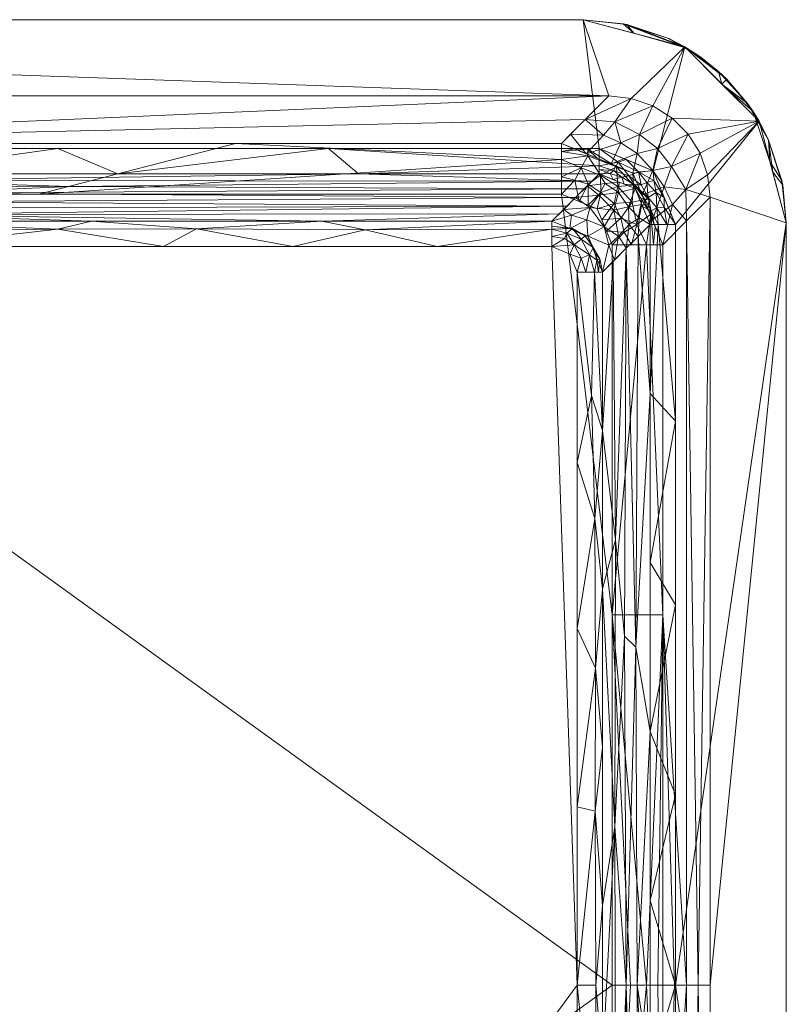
# Model space of a CAD drawing. Header units: millimetres. Extents: x -250 to 250, y 0 to 380.
# Tile 9 of 9: x 99 to 250, y 186 to 380. Entities that reach past the tile are written whole.
import ezdxf

# ---------------------------------------------------------------- set-up
doc = ezdxf.new("R2010")
doc.units = ezdxf.units.MM
doc.layers.add('A-GENM', color=13, linetype='Continuous')

# ---------------------------------------------------------------- blocks, each defined once
blk = doc.blocks.new('MODEL_CCASF514-1000410R0 - MODEL_CCASF514-1000410R0-443994-Preview')
at = {"layer": 'A-GENM', "lineweight": 9}
mesh = blk.add_polyface(dxfattribs=at)
corners = [(-210, 0, -10), (210, 0, -10), (230, -5.36, -10), (244.64, -20, -10), (250, -40, -10), (250, -340, -10), (244.64, -360, -10), (230, -374.64, -10), (210, -380, -10), (-210, -380, -10), (-230, -374.64, -10), (-244.64, -360, -10), (-250, -340, -10), (-250, -40, -10), (-244.64, -20, -10), (-230, -5.36, -10), (235, -34.95, -10), (234.5, -30.51, -10), (233.03, -26.29, -10), (230.66, -22.51, -10), (227.5, -19.35, -10), (223.71, -16.97, -10), (219.49, -15.5, -10), (215.05, -15, -10), (-215.05, -15, -10), (-219.49, -15.5, -10), (-223.71, -16.97, -10), (-227.49, -19.34, -10), (-230.65, -22.5, -10), (-233.03, -26.29, -10), (-234.5, -30.51, -10), (-235, -34.95, -10), (-235, -190, -10), (-235, -345.05, -10), (-234.5, -349.49, -10), (-233.03, -353.71, -10), (-230.66, -357.49, -10), (-227.5, -360.65, -10), (-223.71, -363.03, -10), (-219.49, -364.5, -10), (-215.05, -365, -10), (215.05, -365, -10), (219.49, -364.5, -10), (223.71, -363.03, -10), (227.49, -360.66, -10), (230.65, -357.5, -10), (233.03, -353.71, -10), (234.5, -349.49, -10), (235, -345.05, -10)]
mesh.append_faces([[corners[k] for k in face] for face in [(9, 40, 8), (33, 12, 32), (31, 13, 30), (27, 15, 26), (23, 1, 22)]], dxfattribs={"vtx0": -1, "vtx1": -1})
mesh.append_faces([[corners[k] for k in face] for face in [(10, 38, 39), (34, 11, 12, 33), (11, 36, 37), (7, 43, 44), (7, 44, 45), (6, 46, 47, 5), (13, 31, 32, 12), (14, 29, 30, 13), (14, 28, 29), (15, 27, 28, 14), (0, 24, 25), (2, 21, 22, 1)]], dxfattribs={"vtx0": -1, "vtx2": -1})
mesh.append_faces([[corners[k] for k in face] for face in [(5, 47, 48, 16)]], dxfattribs={"vtx0": -1, "vtx3": -1})
mesh.append_faces([[corners[k] for k in face] for face in [(35, 36, 11), (34, 35, 11), (41, 42, 8, 40), (18, 19, 3), (19, 20, 3)]], dxfattribs={"vtx1": -1, "vtx2": -1})
mesh.append_faces([[corners[k] for k in face] for face in [(37, 38, 10, 11), (39, 40, 9, 10), (7, 8, 42, 43), (45, 46, 6, 7), (25, 26, 15, 0), (17, 18, 3, 4), (16, 17, 4, 5), (0, 1, 23, 24), (20, 21, 2, 3)]], dxfattribs={"vtx1": -1, "vtx3": -1})
mesh = blk.add_polyface(dxfattribs=at)
corners = [(-250, -40), (-250, -340), (-244.64, -360), (-230, -374.64), (-210, -380), (210, -380), (230, -374.64), (244.64, -360), (250, -340), (250, -40), (244.64, -20), (230, -5.36), (210, 0), (-210, 0), (-230, -5.36), (-244.64, -20), (0, -25.34), (106.58, -25.34), (213.17, -25.34), (223.77, -29.73), (228.16, -40.33), (228.16, -190), (228.16, -339.67), (223.77, -350.27), (213.17, -354.66), (0, -354.66), (-213.17, -354.66), (-223.77, -350.27), (-228.16, -339.67), (-228.16, -190), (-228.16, -40.33), (-223.77, -29.73), (-213.17, -25.34), (-106.58, -25.34)]
mesh.append_faces([[corners[k] for k in face] for face in [(19, 11, 18)]], dxfattribs={"vtx0": -1, "vtx1": -1})
mesh.append_faces([[corners[k] for k in face] for face in [(30, 15, 0, 29), (31, 14, 15, 30), (32, 13, 14, 31), (6, 23, 24, 5), (7, 22, 23, 6), (8, 21, 22, 7), (21, 8, 9), (18, 11, 12, 17)]], dxfattribs={"vtx0": -1, "vtx2": -1})
mesh.append_faces([[corners[k] for k in face] for face in [(13, 32, 33, 16)]], dxfattribs={"vtx0": -1, "vtx3": -1})
mesh.append_faces([[corners[k] for k in face] for face in [(0, 1, 29), (24, 25, 5)]], dxfattribs={"vtx1": -1, "vtx2": -1})
mesh.append_faces([[corners[k] for k in face] for face in [(27, 28, 2, 3), (28, 29, 1, 2), (25, 26, 4, 5), (26, 27, 3, 4), (16, 17, 12, 13), (9, 10, 20, 21), (10, 11, 19, 20)]], dxfattribs={"vtx1": -1, "vtx3": -1})
mesh = blk.add_polyface(dxfattribs=at)
corners = [(-215.69, -44.29, -150), (-212.77, -37.23, -150), (-205.71, -34.31, -150), (0, -34.31, -150), (205.71, -34.31, -150), (212.77, -37.23, -150), (215.69, -44.29, -150), (215.69, -190, -150), (215.69, -335.71, -150), (212.77, -342.77, -150), (205.71, -345.69, -150), (0, -345.69, -150), (-205.71, -345.69, -150), (-212.77, -342.77, -150), (-215.69, -335.71, -150), (-215.69, -262.86, -150), (-215.69, -190, -150), (-215.69, -117.14, -150)]
mesh.append_faces([[corners[k] for k in face] for face in [(2, 17, 0, 1)]], dxfattribs={"vtx0": -1})
mesh.append_faces([[corners[k] for k in face] for face in [(3, 11, 16)]], dxfattribs={"vtx0": -1, "vtx1": -1, "vtx2": -1})
mesh.append_faces([[corners[k] for k in face] for face in [(3, 16, 17, 2), (7, 3, 4)]], dxfattribs={"vtx0": -1, "vtx2": -1})
mesh.append_faces([[corners[k] for k in face] for face in [(7, 10, 11, 3)]], dxfattribs={"vtx0": -1, "vtx2": -1, "vtx3": -1})
mesh.append_faces([[corners[k] for k in face] for face in [(11, 12, 15, 16)]], dxfattribs={"vtx1": -1, "vtx3": -1})
mesh.append_faces([[corners[k] for k in face] for face in [(8, 9, 10, 7)]], dxfattribs={"vtx2": -1})
mesh.append_faces([[corners[k] for k in face] for face in [(12, 13, 14, 15), (4, 5, 6, 7)]], dxfattribs={"vtx3": -1})
mesh = blk.add_polyface(dxfattribs=at)
corners = [(-225.66, -44.29, -140.71), (-225.66, -117.14, -140.71), (-225.66, -190, -140.71), (-228, -190, -108.03), (-230.33, -190, -75.36), (-232.67, -190, -42.68), (-235, -190, -10), (-235, -34.95, -10), (-230.33, -39.62, -75.36)]
mesh.append_faces([[corners[k] for k in face] for face in [(1, 4, 8, 0)]], dxfattribs={"vtx0": -1, "vtx1": -1})
mesh.append_faces([[corners[k] for k in face] for face in [(8, 4, 5)]], dxfattribs={"vtx0": -1, "vtx2": -1})
mesh.append_faces([[corners[k] for k in face] for face in [(2, 3, 1)]], dxfattribs={"vtx1": -1})
mesh.append_faces([[corners[k] for k in face] for face in [(7, 8, 5), (3, 4, 1)]], dxfattribs={"vtx1": -1, "vtx2": -1})
mesh.append_faces([[corners[k] for k in face] for face in [(5, 6, 7)]], dxfattribs={"vtx2": -1})
mesh = blk.add_polyface(dxfattribs=at)
corners = [(-250, -40, -10), (-250, -340, -10), (-250, -340, -5), (-250, -340), (-250, -40), (-250, -40, -5)]
mesh.append_faces([[corners[k] for k in face] for face in [(4, 5, 2, 3)]], dxfattribs={"vtx1": -1})
mesh.append_faces([[corners[k] for k in face] for face in [(0, 1, 2, 5)]], dxfattribs={"vtx2": -1})
mesh = blk.add_polyface(dxfattribs=at)
corners = [(-223.17, -339.67, -4.64), (-223.17, -306.41, -4.64), (-223.17, -273.15, -4.64), (-223.17, -239.89, -4.64), (-223.17, -206.63, -4.64), (-223.17, -173.37, -4.64), (-223.17, -140.11, -4.64), (-223.17, -106.85, -4.64), (-223.17, -73.59, -4.64), (-223.17, -40.33, -4.64), (-224.75, -40.33, -1.34), (-228.16, -40.33, 0), (-228.16, -190, 0), (-228.16, -339.67, 0), (-224.75, -339.67, -1.34), (-228.16, -115.17, 0), (-228.16, -264.83, 0), (-228.16, -79.02, 0), (-228.16, -300.98, 0), (-228.16, -227.42, 0), (-228.16, -152.58, 0)]
mesh.append_faces([[corners[k] for k in face] for face in [(18, 2, 16), (4, 19, 3), (6, 20, 5), (2, 18, 1), (3, 16, 2), (19, 4, 12)]], dxfattribs={"vtx0": -1, "vtx1": -1})
mesh.append_faces([[corners[k] for k in face] for face in [(1, 18, 14), (10, 17, 8)]], dxfattribs={"vtx0": -1, "vtx1": -1, "vtx2": -1})
mesh.append_faces([[corners[k] for k in face] for face in [(12, 4, 5), (6, 15, 20), (5, 20, 12)]], dxfattribs={"vtx0": -1, "vtx2": -1})
mesh.append_faces([[corners[k] for k in face] for face in [(0, 1, 14)]], dxfattribs={"vtx1": -1})
mesh.append_faces([[corners[k] for k in face] for face in [(17, 15, 7), (6, 7, 15), (19, 16, 3), (7, 8, 17)]], dxfattribs={"vtx1": -1, "vtx2": -1})
mesh.append_faces([[corners[k] for k in face] for face in [(8, 9, 10), (10, 11, 17), (18, 13, 14)]], dxfattribs={"vtx2": -1})
mesh = blk.add_polyface(dxfattribs=at)
corners = [(-213.83, -330.33, -135.36), (-213.83, -299.15, -135.36), (-213.83, -267.96, -135.36), (-213.83, -236.78, -135.36), (-213.83, -205.59, -135.36), (-213.83, -174.41, -135.36), (-213.83, -143.22, -135.36), (-213.83, -112.04, -135.36), (-213.83, -80.85, -135.36), (-213.83, -49.67, -135.36), (-218.5, -45, -70), (-223.17, -40.33, -4.64), (-223.17, -73.59, -4.64), (-223.17, -106.85, -4.64), (-223.17, -140.11, -4.64), (-223.17, -173.37, -4.64), (-223.17, -206.63, -4.64), (-223.17, -239.89, -4.64), (-223.17, -273.15, -4.64), (-223.17, -306.41, -4.64), (-223.17, -339.67, -4.64), (-218.5, -335, -70), (-218.48, -190, -70.31), (-215.94, -332.44, -105.77), (-215.94, -47.56, -105.77), (-220.36, -123.48, -43.91), (-220.36, -256.52, -43.91), (-216.24, -221.18, -101.69), (-216.42, -140.96, -99.07), (-218.12, -258.65, -75.26), (-216.4, -277.6, -99.35), (-220.83, -42.67, -37.32), (-220.64, -190, -40.04), (-220.83, -337.33, -37.32), (-218.29, -110.29, -72.91)]
mesh.append_faces([[corners[k] for k in face] for face in [(1, 23, 0)]], dxfattribs={"vtx0": -1})
mesh.append_faces([[corners[k] for k in face] for face in [(25, 31, 12), (22, 29, 27), (19, 33, 26), (22, 34, 25), (21, 30, 29), (32, 22, 25), (26, 21, 29), (17, 26, 32), (24, 34, 28), (7, 24, 28), (10, 25, 34), (27, 29, 30), (22, 27, 28), (27, 30, 2), (34, 22, 28), (28, 27, 5), (14, 32, 25), (30, 23, 1), (22, 26, 29), (22, 32, 26)]], dxfattribs={"vtx0": -1, "vtx1": -1, "vtx2": -1})
mesh.append_faces([[corners[k] for k in face] for face in [(34, 24, 10), (30, 1, 2), (30, 21, 23), (25, 10, 31)]], dxfattribs={"vtx0": -1, "vtx2": -1})
mesh.append_faces([[corners[k] for k in face] for face in [(27, 2, 3, 4), (26, 17, 18, 19)]], dxfattribs={"vtx0": -1, "vtx3": -1})
mesh.append_faces([[corners[k] for k in face] for face in [(20, 33, 19), (11, 12, 31)]], dxfattribs={"vtx1": -1})
mesh.append_faces([[corners[k] for k in face] for face in [(4, 5, 27), (6, 7, 28, 5), (13, 14, 25, 12), (16, 17, 32, 15), (14, 15, 32), (33, 21, 26)]], dxfattribs={"vtx1": -1, "vtx2": -1})
mesh.append_faces([[corners[k] for k in face] for face in [(8, 9, 24, 7)]], dxfattribs={"vtx2": -1})
mesh = blk.add_polyface(dxfattribs=at)
corners = [(-215.69, -44.29, -150), (-215.69, -117.14, -150), (-215.69, -190, -150), (-219.35, -190, -149.31), (-222.5, -190, -147.32), (-224.71, -190, -144.32), (-225.66, -190, -140.71), (-225.66, -117.14, -140.71), (-225.66, -44.29, -140.71), (-222.5, -44.29, -147.32)]
mesh.append_faces([[corners[k] for k in face] for face in [(1, 9, 0), (3, 1, 2), (7, 5, 6)]], dxfattribs={"vtx0": -1})
mesh.append_faces([[corners[k] for k in face] for face in [(7, 9, 1), (1, 4, 7)]], dxfattribs={"vtx0": -1, "vtx1": -1, "vtx2": -1})
mesh.append_faces([[corners[k] for k in face] for face in [(1, 3, 4), (7, 4, 5)]], dxfattribs={"vtx0": -1, "vtx2": -1})
mesh.append_faces([[corners[k] for k in face] for face in [(8, 9, 7)]], dxfattribs={"vtx1": -1})
mesh = blk.add_polyface(dxfattribs=at)
corners = [(0, -44.66, -140), (-101.92, -44.66, -140), (-203.83, -44.66, -140), (-207.37, -46.13, -140), (-208.84, -49.67, -140), (-208.84, -190, -140), (-208.84, -330.33, -140), (-207.37, -333.87, -140), (-203.83, -335.34, -140), (0, -335.34, -140), (203.83, -335.34, -140), (207.37, -333.87, -140), (208.84, -330.33, -140), (208.84, -190, -140), (208.84, -49.67, -140), (207.37, -46.13, -140), (203.83, -44.66, -140), (101.92, -44.66, -140)]
mesh.append_faces([[corners[k] for k in face] for face in [(9, 13, 17, 0)]], dxfattribs={"vtx0": -1, "vtx1": -1, "vtx3": -1})
mesh.append_faces([[corners[k] for k in face] for face in [(9, 0, 1), (13, 9, 10)]], dxfattribs={"vtx0": -1, "vtx2": -1})
mesh.append_faces([[corners[k] for k in face] for face in [(5, 8, 9, 1)]], dxfattribs={"vtx0": -1, "vtx2": -1, "vtx3": -1})
mesh.append_faces([[corners[k] for k in face] for face in [(4, 5, 1), (13, 14, 17)]], dxfattribs={"vtx1": -1, "vtx2": -1})
mesh.append_faces([[corners[k] for k in face] for face in [(6, 7, 8, 5), (2, 3, 4, 1)]], dxfattribs={"vtx2": -1})
mesh.append_faces([[corners[k] for k in face] for face in [(10, 11, 12, 13), (14, 15, 16, 17)]], dxfattribs={"vtx3": -1})
mesh = blk.add_polyface(dxfattribs=at)
corners = [(-208.84, -49.67, -140), (-212.25, -49.67, -138.66), (-213.83, -49.67, -135.36), (-213.83, -80.85, -135.36), (-213.83, -112.04, -135.36), (-213.83, -143.22, -135.36), (-213.83, -174.41, -135.36), (-213.83, -205.59, -135.36), (-213.83, -236.78, -135.36), (-213.83, -267.96, -135.36), (-213.83, -299.15, -135.36), (-213.83, -330.33, -135.36), (-212.25, -330.33, -138.66), (-208.84, -330.33, -140), (-208.84, -190, -140), (-208.84, -260.17, -140), (-208.84, -119.83, -140), (-208.84, -87.13, -140), (-208.84, -292.87, -140), (-208.84, -225.08, -140), (-208.84, -154.92, -140), (-212.42, -252.37, -138.49), (-212.32, -281.83, -138.6), (-212.4, -224.21, -138.52), (-212.42, -127.63, -138.49), (-212.32, -98.17, -138.6), (-212.4, -155.79, -138.52), (-212.48, -190, -138.43), (-211.65, -306, -139.14), (-211.65, -74, -139.14)]
mesh.append_faces([[corners[k] for k in face] for face in [(9, 21, 8), (16, 24, 20), (7, 27, 6), (5, 24, 4), (20, 26, 14), (18, 28, 13), (1, 29, 0)]], dxfattribs={"vtx0": -1, "vtx1": -1})
mesh.append_faces([[corners[k] for k in face] for face in [(25, 4, 24), (21, 22, 15), (16, 25, 24), (23, 8, 21), (24, 5, 26), (22, 10, 28), (23, 21, 19), (22, 21, 9), (24, 26, 20), (29, 25, 17), (18, 22, 28), (27, 14, 26), (27, 7, 23), (1, 3, 29), (6, 27, 26), (14, 27, 23), (12, 28, 10), (25, 29, 3)]], dxfattribs={"vtx0": -1, "vtx1": -1, "vtx2": -1})
mesh.append_faces([[corners[k] for k in face] for face in [(28, 12, 13), (25, 3, 4), (29, 17, 0), (23, 7, 8), (25, 16, 17), (22, 9, 10), (26, 5, 6)]], dxfattribs={"vtx0": -1, "vtx2": -1})
mesh.append_faces([[corners[k] for k in face] for face in [(2, 3, 1)]], dxfattribs={"vtx1": -1})
mesh.append_faces([[corners[k] for k in face] for face in [(18, 15, 22), (19, 14, 23), (15, 19, 21)]], dxfattribs={"vtx1": -1, "vtx2": -1})
mesh.append_faces([[corners[k] for k in face] for face in [(10, 11, 12)]], dxfattribs={"vtx2": -1})
mesh = blk.add_polyface(dxfattribs=at)
corners = [(-225.66, -190, -140.71), (-225.66, -262.86, -140.71), (-225.66, -335.71, -140.71), (-230.33, -340.38, -75.36), (-235, -345.05, -10), (-235, -190, -10), (-232.67, -190, -42.68), (-230.33, -190, -75.36), (-228, -190, -108.03)]
mesh.append_faces([[corners[k] for k in face] for face in [(1, 7, 8)]], dxfattribs={"vtx0": -1, "vtx2": -1})
mesh.append_faces([[corners[k] for k in face] for face in [(5, 6, 4)]], dxfattribs={"vtx1": -1})
mesh.append_faces([[corners[k] for k in face] for face in [(3, 4, 6), (6, 7, 3)]], dxfattribs={"vtx1": -1, "vtx2": -1})
mesh.append_faces([[corners[k] for k in face] for face in [(8, 0, 1)]], dxfattribs={"vtx2": -1})
mesh.append_faces([[corners[k] for k in face] for face in [(1, 2, 3, 7)]], dxfattribs={"vtx2": -1, "vtx3": -1})
mesh = blk.add_polyface(dxfattribs=at)
corners = [(-215.69, -190, -150), (-215.69, -262.86, -150), (-215.69, -335.71, -150), (-222.5, -335.71, -147.32), (-225.66, -335.71, -140.71), (-225.66, -262.86, -140.71), (-225.66, -190, -140.71), (-224.71, -190, -144.32), (-222.5, -190, -147.32), (-219.35, -190, -149.31)]
mesh.append_faces([[corners[k] for k in face] for face in [(1, 9, 0)]], dxfattribs={"vtx0": -1})
mesh.append_faces([[corners[k] for k in face] for face in [(9, 1, 8)]], dxfattribs={"vtx0": -1, "vtx1": -1})
mesh.append_faces([[corners[k] for k in face] for face in [(8, 1, 5), (5, 1, 3)]], dxfattribs={"vtx0": -1, "vtx1": -1, "vtx2": -1})
mesh.append_faces([[corners[k] for k in face] for face in [(4, 5, 3)]], dxfattribs={"vtx1": -1})
mesh.append_faces([[corners[k] for k in face] for face in [(7, 8, 5)]], dxfattribs={"vtx1": -1, "vtx2": -1})
mesh.append_faces([[corners[k] for k in face] for face in [(1, 2, 3), (5, 6, 7)]], dxfattribs={"vtx2": -1})
mesh = blk.add_polyface(dxfattribs=at)
corners = [(-203.83, -340.33, -135.36), (-210.9, -337.4, -135.36), (-213.83, -330.33, -135.36), (-218.5, -335, -70), (-223.17, -339.67, -4.64), (-220.25, -346.75, -4.5), (-213.17, -349.67, -4.64), (-208.5, -345, -70), (-216.04, -342.54, -63.42), (-206.17, -342.67, -102.64), (-211.29, -343.02, -86.32), (-214.15, -339.22, -99.39), (-207.37, -338.87, -135.36), (-213.11, -345.46, -54.66), (-210.83, -347.33, -37.32), (-217.12, -348.04, -4.56), (-216.96, -346.01, -31.08), (-220.83, -337.33, -37.32), (-221.54, -343.62, -4.56), (-219.04, -339.66, -53.66), (-216.98, -337.38, -83.26), (-216.17, -332.67, -102.68), (-212.37, -333.87, -135.36), (-215.09, -335.61, -109.34), (-214.35, -347.74, -26.36), (-210.74, -340.59, -111.34), (-207.68, -341.5, -115), (-221.01, -340.97, -28.48), (-218.91, -343.16, -37.75)]
mesh.append_faces([[corners[k] for k in face] for face in [(21, 23, 2), (6, 24, 15), (1, 25, 12), (0, 26, 9), (4, 27, 17)]], dxfattribs={"vtx0": -1, "vtx1": -1})
mesh.append_faces([[corners[k] for k in face] for face in [(24, 13, 16), (27, 28, 19), (25, 11, 10), (7, 10, 13), (10, 8, 13), (11, 25, 1), (19, 20, 3), (10, 11, 8), (12, 25, 26), (20, 11, 23), (15, 24, 16), (13, 8, 16), (16, 28, 5), (19, 28, 8), (27, 19, 17), (20, 8, 11), (8, 20, 19), (1, 23, 11), (21, 20, 23), (13, 24, 14), (26, 10, 9), (10, 26, 25), (28, 27, 18), (8, 28, 16)]], dxfattribs={"vtx0": -1, "vtx1": -1, "vtx2": -1})
mesh.append_faces([[corners[k] for k in face] for face in [(10, 7, 9), (16, 5, 15), (24, 6, 14)]], dxfattribs={"vtx0": -1, "vtx2": -1})
mesh.append_faces([[corners[k] for k in face] for face in [(23, 1, 22, 2)]], dxfattribs={"vtx0": -1, "vtx3": -1})
mesh.append_faces([[corners[k] for k in face] for face in [(0, 12, 26), (3, 17, 19), (14, 7, 13), (4, 18, 27), (21, 3, 20), (18, 5, 28)]], dxfattribs={"vtx1": -1, "vtx2": -1})
mesh = blk.add_polyface(dxfattribs=at)
corners = [(-208.84, -330.33, -140), (-212.25, -330.33, -138.66), (-213.83, -330.33, -135.36), (-210.9, -337.4, -135.36), (-203.83, -340.33, -135.36), (-203.83, -338.75, -138.66), (-203.83, -335.34, -140), (-207.37, -333.87, -140), (-203.83, -337.31, -139.23), (-209.62, -336.82, -138.38), (-210.55, -330.33, -139.33), (-206.79, -338, -138.84), (-207.37, -338.87, -135.36), (-208.23, -335.7, -139.61), (-203.83, -339.37, -137.37), (-207.94, -338.89, -137.22), (-211.27, -333.71, -138.88), (-213.04, -330.33, -137.01), (-212.29, -334.04, -135.36), (-212, -335.16, -137.22), (-209.59, -333.09, -139.81), (-212.7, -332.65, -137.78), (-213.27, -332.92, -136.49), (-206.31, -336.95, -139.56), (-210.37, -337.45, -136.82)]
mesh.append_faces([[corners[k] for k in face] for face in [(1, 16, 10), (10, 20, 0), (3, 19, 18), (2, 22, 17), (6, 23, 8), (12, 24, 3)]], dxfattribs={"vtx0": -1, "vtx1": -1})
mesh.append_faces([[corners[k] for k in face] for face in [(12, 15, 24), (11, 13, 9), (23, 11, 8), (13, 20, 16), (3, 24, 19), (16, 19, 9), (6, 13, 23), (5, 11, 15), (15, 11, 9), (9, 19, 24), (14, 15, 12), (21, 22, 19), (13, 16, 9), (16, 1, 21), (16, 20, 10), (7, 20, 13), (22, 21, 17), (16, 21, 19), (19, 22, 18), (13, 11, 23), (9, 24, 15)]], dxfattribs={"vtx0": -1, "vtx1": -1, "vtx2": -1})
mesh.append_faces([[corners[k] for k in face] for face in [(11, 5, 8), (13, 6, 7)]], dxfattribs={"vtx0": -1, "vtx2": -1})
mesh.append_faces([[corners[k] for k in face] for face in [(14, 5, 15), (7, 0, 20), (1, 17, 21), (2, 18, 22)]], dxfattribs={"vtx1": -1, "vtx2": -1})
mesh.append_faces([[corners[k] for k in face] for face in [(12, 4, 14)]], dxfattribs={"vtx2": -1})
mesh = blk.add_polyface(dxfattribs=at)
corners = [(-205.71, -355.66, -140.71), (-210.38, -360.33, -75.36), (-215.05, -365, -10), (-219.49, -364.5, -10), (-223.71, -363.03, -10), (-227.5, -360.65, -10), (-230.66, -357.49, -10), (-233.03, -353.71, -10), (-234.5, -349.49, -10), (-235, -345.05, -10), (-230.33, -340.38, -75.36), (-225.66, -335.71, -140.71), (-219.81, -349.81, -141.01), (-221.6, -345.5, -140.92), (-215.5, -351.6, -140.92), (-227.38, -351.12, -73.87), (-221.12, -357.37, -73.87), (-223.63, -340.61, -140.81), (-210.61, -353.63, -140.81), (-223.72, -350.34, -108.44), (-224.66, -354.66, -73.07), (-225.98, -347.11, -106.66), (-230.22, -346.56, -66.08), (-220.63, -353.67, -107.01), (-217.45, -355.78, -106.83), (-216.27, -359.91, -70.41), (-227.62, -343.63, -103.47), (-207.54, -357.49, -115.16), (-214.04, -357.29, -105.77)]
mesh.append_faces([[corners[k] for k in face] for face in [(1, 28, 27), (10, 22, 9), (8, 22, 7), (17, 26, 11)]], dxfattribs={"vtx0": -1, "vtx1": -1})
mesh.append_faces([[corners[k] for k in face] for face in [(7, 22, 15), (15, 20, 6), (20, 15, 19), (23, 16, 20), (21, 19, 15), (20, 16, 5), (13, 19, 21), (21, 15, 22), (14, 24, 23), (20, 19, 23), (26, 17, 21), (28, 18, 27), (24, 18, 28), (22, 26, 21), (24, 16, 23), (12, 23, 19), (25, 16, 24), (16, 25, 4), (25, 1, 3), (26, 22, 10), (28, 25, 24), (1, 25, 28)]], dxfattribs={"vtx0": -1, "vtx1": -1, "vtx2": -1})
mesh.append_faces([[corners[k] for k in face] for face in [(20, 5, 6), (21, 17, 13), (22, 8, 9), (26, 10, 11), (19, 13, 12), (25, 3, 4), (23, 12, 14), (15, 6, 7), (24, 14, 18)]], dxfattribs={"vtx0": -1, "vtx2": -1})
mesh.append_faces([[corners[k] for k in face] for face in [(2, 3, 1), (0, 27, 18)]], dxfattribs={"vtx1": -1})
mesh.append_faces([[corners[k] for k in face] for face in [(4, 5, 16)]], dxfattribs={"vtx1": -1, "vtx2": -1})
mesh = blk.add_polyface(dxfattribs=at)
corners = [(-205.71, -345.69, -150), (-205.71, -352.5, -147.32), (-205.71, -355.66, -140.71), (-219.81, -349.81, -141.01), (-225.66, -335.71, -140.71), (-222.5, -335.71, -147.32), (-215.69, -335.71, -150), (-212.77, -342.77, -150), (-214.58, -338.39, -150), (-219.63, -344.08, -147.8), (-219.54, -335.71, -148.48), (-220.58, -339.72, -148.4), (-222.73, -342.76, -140.86), (-223.88, -335.71, -144.45), (-223.33, -341.7, -145.05), (-213.42, -349.42, -148.18), (-213.68, -340.58, -150), (-216.1, -343.83, -149.47), (-217.4, -340.93, -149.59), (-209.24, -344.23, -150), (-216.84, -347.17, -148), (-212.76, -352.73, -140.86), (-216.55, -351.06, -144.74), (-219.9, -347.44, -145.38), (-210.94, -353.23, -145.57), (-213.5, -345.98, -149.57), (-218.08, -338.2, -149.65), (-210.99, -347.62, -149.53), (-209.6, -350.86, -148.24), (-207.48, -344.96, -150), (-205.71, -349.1, -148.66), (-208.38, -348.41, -149.54), (-205.71, -354.08, -144.02), (-208.38, -354.55, -140.77), (-210.93, -354.52, -142.99), (-224.2, -339.24, -140.79), (-216.28, -351.27, -140.93), (-221.27, -346.28, -140.93), (-221.54, -344.48, -145.84), (-222.97, -344.59, -143.34), (-211.01, -343.5, -150)]
mesh.append_faces([[corners[k] for k in face] for face in [(10, 11, 5), (5, 14, 13), (21, 34, 33), (6, 26, 10), (30, 31, 0)]], dxfattribs={"vtx0": -1, "vtx1": -1})
mesh.append_faces([[corners[k] for k in face] for face in [(18, 26, 8), (17, 18, 16), (15, 25, 27), (5, 11, 14), (23, 20, 22), (11, 9, 38), (14, 35, 13), (18, 9, 11), (14, 39, 12), (22, 20, 15), (23, 38, 9), (7, 25, 17), (27, 28, 15), (25, 15, 20), (20, 9, 17), (9, 18, 17), (26, 11, 10), (25, 20, 17), (28, 27, 31), (22, 15, 24), (33, 34, 32), (20, 23, 9), (22, 3, 23), (38, 39, 14), (22, 24, 34), (40, 27, 25), (11, 26, 18), (15, 28, 24), (1, 24, 28), (30, 28, 31), (19, 31, 27), (32, 34, 24), (21, 22, 34), (39, 23, 37), (11, 38, 14), (23, 39, 38)]], dxfattribs={"vtx0": -1, "vtx1": -1, "vtx2": -1})
mesh.append_faces([[corners[k] for k in face] for face in [(18, 8, 16), (17, 16, 7), (22, 21, 36), (27, 40, 19), (28, 30, 1), (24, 1, 32), (23, 3, 37), (14, 12, 35), (25, 7, 40)]], dxfattribs={"vtx0": -1, "vtx2": -1})
mesh.append_faces([[corners[k] for k in face] for face in [(31, 19, 29, 0)]], dxfattribs={"vtx0": -1, "vtx3": -1})
mesh.append_faces([[corners[k] for k in face] for face in [(6, 8, 26), (36, 3, 22), (37, 12, 39)]], dxfattribs={"vtx1": -1, "vtx2": -1})
mesh.append_faces([[corners[k] for k in face] for face in [(35, 4, 13), (32, 2, 33)]], dxfattribs={"vtx2": -1})
mesh = blk.add_polyface(dxfattribs=at)
corners = [(-203.83, -335.34, -140), (-203.83, -338.75, -138.66), (-203.83, -340.33, -135.36), (-158.54, -340.33, -135.36), (-113.24, -340.33, -135.36), (-67.94, -340.33, -135.36), (-22.65, -340.33, -135.36), (22.65, -340.33, -135.36), (67.94, -340.33, -135.36), (113.24, -340.33, -135.36), (158.54, -340.33, -135.36), (203.83, -340.33, -135.36), (203.83, -338.75, -138.66), (203.83, -335.34, -140), (0, -335.34, -140), (101.92, -335.34, -140), (-101.92, -335.34, -140), (152.87, -335.34, -140), (-152.87, -335.34, -140), (181.26, -335.34, -140), (-181.26, -335.34, -140), (50.96, -335.34, -140), (-50.96, -335.34, -140), (167.07, -338.63, -138.77), (133.87, -338.81, -138.6), (-167.07, -338.63, -138.77), (-133.87, -338.81, -138.6), (106.59, -338.77, -138.64), (76.44, -335.34, -140), (63.7, -338.61, -138.79), (33.24, -338.55, -138.84), (3.49, -339.08, -138.33), (-25.48, -335.34, -140), (-38.22, -338.83, -138.59), (-67.19, -338.49, -138.89), (-76.44, -335.34, -140), (25.48, -335.34, -140), (-106.59, -338.77, -138.64), (127.39, -335.34, -140), (-127.39, -335.34, -140)]
mesh.append_faces([[corners[k] for k in face] for face in [(17, 23, 19), (4, 26, 3)]], dxfattribs={"vtx0": -1, "vtx1": -1})
mesh.append_faces([[corners[k] for k in face] for face in [(24, 23, 17), (26, 37, 39), (19, 23, 12), (3, 26, 25), (29, 30, 8), (24, 38, 27), (23, 24, 10), (27, 9, 24), (33, 22, 34), (33, 31, 32), (1, 25, 20), (8, 27, 29), (26, 4, 37), (21, 30, 29), (18, 25, 26), (28, 29, 27), (7, 30, 31), (30, 36, 31), (6, 31, 33), (5, 33, 34), (34, 35, 37), (34, 37, 5)]], dxfattribs={"vtx0": -1, "vtx1": -1, "vtx2": -1})
mesh.append_faces([[corners[k] for k in face] for face in [(23, 11, 12), (23, 10, 11), (27, 8, 9), (29, 28, 21), (31, 6, 7), (33, 5, 6), (34, 22, 35), (30, 21, 36), (24, 17, 38)]], dxfattribs={"vtx0": -1, "vtx2": -1})
mesh.append_faces([[corners[k] for k in face] for face in [(2, 3, 25), (18, 20, 25), (32, 22, 33), (39, 18, 26), (16, 39, 37, 35), (1, 2, 25), (9, 10, 24), (15, 28, 27, 38), (7, 8, 30), (14, 32, 31, 36), (4, 5, 37)]], dxfattribs={"vtx1": -1, "vtx2": -1})
mesh.append_faces([[corners[k] for k in face] for face in [(20, 0, 1), (12, 13, 19)]], dxfattribs={"vtx2": -1})
mesh = blk.add_polyface(dxfattribs=at)
corners = [(-250, -340, -10), (-244.64, -360, -10), (-230, -374.64, -10), (-210, -380, -10), (-210, -380, -5), (-210, -380), (-230, -374.64), (-244.64, -360), (-250, -340), (-250, -340, -5), (-246.76, -352.08, -10), (-246.52, -356.31, -5), (-238.28, -368.28, -6.17), (-226.84, -376.28, -5), (-220, -377.32, -10), (-220, -377.32), (-250, -340, -7.74), (-249.12, -348.34, -6.37), (-247.32, -350), (-249.3, -347.43, -3.1), (-243.46, -361.92, -7.04), (-242.37, -363.5, -3.96), (-237.32, -367.32), (-236.64, -369.83, -3.08), (-233.14, -372.63, -5.15), (-230.4, -374.41, -2.71), (-237.32, -367.32, -10), (-218.62, -379.06, -6.57), (-217.9, -379.21, -3.23)]
mesh.append_faces([[corners[k] for k in face] for face in [(16, 17, 9), (8, 19, 18), (3, 27, 14), (2, 12, 26), (5, 28, 4)]], dxfattribs={"vtx0": -1, "vtx1": -1})
mesh.append_faces([[corners[k] for k in face] for face in [(19, 11, 18), (10, 17, 16), (17, 10, 11), (13, 27, 28), (11, 20, 21), (2, 27, 13), (23, 21, 12), (24, 2, 13), (17, 19, 9), (10, 20, 11), (11, 19, 17), (20, 26, 12), (21, 20, 12), (23, 22, 21), (7, 11, 21), (25, 23, 24), (24, 23, 12), (2, 24, 12), (25, 24, 13), (25, 13, 28), (23, 25, 6), (28, 27, 4), (28, 15, 25)]], dxfattribs={"vtx0": -1, "vtx1": -1, "vtx2": -1})
mesh.append_faces([[corners[k] for k in face] for face in [(20, 1, 26), (11, 7, 18), (19, 8, 9)]], dxfattribs={"vtx0": -1, "vtx2": -1})
mesh.append_faces([[corners[k] for k in face] for face in [(10, 1, 20), (3, 4, 27), (22, 7, 21), (15, 6, 25), (5, 15, 28), (2, 14, 27), (6, 22, 23)]], dxfattribs={"vtx1": -1, "vtx2": -1})
mesh.append_faces([[corners[k] for k in face] for face in [(16, 0, 10)]], dxfattribs={"vtx2": -1})
mesh = blk.add_polyface(dxfattribs=at)
corners = [(-213.17, -349.67, -4.64), (-220.25, -346.75, -4.5), (-223.17, -339.67, -4.64), (-224.75, -339.67, -1.34), (-228.16, -339.67), (-223.77, -350.27), (-213.17, -354.66), (-213.17, -351.25, -1.34), (-215.94, -348.53, -4.59), (-219, -349.26, -1.72), (-213.17, -350.49, -2.92), (-215.97, -350.29, -2), (-218.47, -352.46), (-216.89, -351.98, -0.48), (-222.79, -344.97, -2.01), (-217.61, -349.02, -3.12), (-220.1, -347.49, -2.9), (-221.71, -343.21, -4.57), (-223.96, -339.67, -2.99), (-221.43, -347.48, -1.55), (-225.96, -344.97), (-224.39, -345.98, -0.47), (-220.91, -350.06, -0.43), (-220.98, -344.98, -4.53), (-222.24, -344.52, -3.3), (-223.42, -342.4, -2.6), (-224.48, -342.96, -1.16), (-226.45, -339.67, -0.67), (-218.09, -347.64, -4.54), (-225.95, -343.07, -0.32), (-215.33, -349.71, -3.34), (-213.17, -352.95, -0.67), (-222.53, -347.94, -0.67), (-223.91, -348.34, -0.14)]
mesh.append_faces([[corners[k] for k in face] for face in [(10, 11, 7), (6, 13, 12), (23, 16, 1), (12, 22, 5), (17, 24, 23), (3, 25, 18), (4, 29, 27), (0, 30, 10)]], dxfattribs={"vtx0": -1, "vtx1": -1})
mesh.append_faces([[corners[k] for k in face] for face in [(11, 10, 30), (15, 30, 8), (9, 15, 16), (9, 11, 15), (21, 32, 14), (7, 11, 13), (12, 13, 22), (19, 22, 9), (9, 13, 11), (19, 9, 16), (23, 24, 16), (26, 14, 25), (28, 16, 15), (19, 16, 14), (25, 14, 24), (25, 3, 26), (9, 22, 13), (26, 27, 29), (22, 32, 33), (32, 22, 19), (16, 24, 14), (17, 25, 24), (21, 14, 26), (29, 21, 26), (20, 21, 29), (11, 30, 15), (14, 32, 19), (33, 32, 21), (20, 33, 21), (22, 33, 5)]], dxfattribs={"vtx0": -1, "vtx1": -1, "vtx2": -1})
mesh.append_faces([[corners[k] for k in face] for face in [(16, 28, 1), (15, 8, 28), (33, 20, 5), (26, 3, 27)]], dxfattribs={"vtx0": -1, "vtx2": -1})
mesh.append_faces([[corners[k] for k in face] for face in [(13, 6, 31, 7)]], dxfattribs={"vtx0": -1, "vtx3": -1})
mesh.append_faces([[corners[k] for k in face] for face in [(2, 18, 25), (0, 8, 30), (17, 2, 25), (4, 20, 29)]], dxfattribs={"vtx1": -1, "vtx2": -1})
mesh = blk.add_polyface(dxfattribs=at)
corners = [(-203.83, -340.33, -135.36), (-208.5, -345, -70), (-213.17, -349.67, -4.64), (-165.8, -349.67, -4.64), (-118.43, -349.67, -4.64), (-71.06, -349.67, -4.64), (-23.69, -349.67, -4.64), (23.69, -349.67, -4.64), (71.06, -349.67, -4.64), (118.43, -349.67, -4.64), (165.8, -349.67, -4.64), (213.17, -349.67, -4.64), (208.5, -345, -70), (203.83, -340.33, -135.36), (158.54, -340.33, -135.36), (113.24, -340.33, -135.36), (67.94, -340.33, -135.36), (22.65, -340.33, -135.36), (-22.65, -340.33, -135.36), (-67.94, -340.33, -135.36), (-113.24, -340.33, -135.36), (-158.54, -340.33, -135.36), (206.77, -343.27, -94.19), (210.23, -346.73, -45.81), (-206.77, -343.27, -94.19), (-210.23, -346.73, -45.81), (0, -342.7, -102.14), (0, -347.27, -38.27), (205.3, -341.8, -114.77), (211.7, -348.2, -25.23), (-205.3, -341.8, -114.77), (-211.7, -348.2, -25.23), (45.3, -341.56, -118.18), (47.37, -348.42, -22.08), (-72.77, -341.66, -116.8), (-71.44, -348.33, -23.33), (113.03, -347.39, -36.61), (69.86, -345.74, -59.7), (-79.37, -345.85, -58.16), (-77.79, -344.15, -81.85), (65.37, -344.13, -82.16), (-108.94, -347.18, -39.42)]
mesh.append_faces([[corners[k] for k in face] for face in [(3, 31, 2)]], dxfattribs={"vtx0": -1})
mesh.append_faces([[corners[k] for k in face] for face in [(6, 35, 5), (18, 32, 17), (24, 34, 30), (28, 32, 22), (25, 38, 1), (31, 41, 25)]], dxfattribs={"vtx0": -1, "vtx1": -1})
mesh.append_faces([[corners[k] for k in face] for face in [(35, 31, 3), (35, 41, 31), (35, 33, 27), (25, 41, 38), (15, 32, 28), (33, 36, 27), (39, 40, 26), (34, 32, 18), (30, 34, 21), (29, 36, 33), (27, 37, 38), (23, 37, 36), (32, 34, 26), (24, 26, 34), (9, 29, 33), (35, 6, 33), (22, 32, 26), (37, 27, 36), (41, 35, 27), (38, 39, 1), (37, 40, 39), (37, 39, 38), (24, 39, 26), (12, 40, 37), (22, 26, 40), (38, 41, 27)]], dxfattribs={"vtx0": -1, "vtx1": -1, "vtx2": -1})
mesh.append_faces([[corners[k] for k in face] for face in [(37, 23, 12), (33, 6, 7), (34, 20, 21), (36, 29, 23), (40, 12, 22)]], dxfattribs={"vtx0": -1, "vtx2": -1})
mesh.append_faces([[corners[k] for k in face] for face in [(34, 18, 19, 20), (33, 7, 8, 9), (32, 15, 16, 17), (35, 3, 4, 5)]], dxfattribs={"vtx0": -1, "vtx3": -1})
mesh.append_faces([[corners[k] for k in face] for face in [(24, 1, 39)]], dxfattribs={"vtx1": -1, "vtx2": -1})
mesh.append_faces([[corners[k] for k in face] for face in [(10, 11, 29, 9), (21, 0, 30)]], dxfattribs={"vtx2": -1})
mesh.append_faces([[corners[k] for k in face] for face in [(28, 13, 14, 15)]], dxfattribs={"vtx3": -1})
mesh = blk.add_polyface(dxfattribs=at)
corners = [(-205.71, -345.69, -150), (0, -345.69, -150), (205.71, -345.69, -150), (205.71, -352.5, -147.32), (205.71, -355.66, -140.71), (0, -355.66, -140.71), (-205.71, -355.66, -140.71), (-205.71, -352.5, -147.32), (-77.43, -355.66, -140.71), (-102.86, -345.69, -150), (77.43, -355.66, -140.71), (102.86, -345.69, -150), (-141.57, -355.66, -140.71), (141.57, -355.66, -140.71)]
mesh.append_faces([[corners[k] for k in face] for face in [(9, 12, 7), (3, 13, 11)]], dxfattribs={"vtx0": -1, "vtx1": -1, "vtx2": -1})
mesh.append_faces([[corners[k] for k in face] for face in [(10, 1, 11, 13)]], dxfattribs={"vtx0": -1, "vtx2": -1})
mesh.append_faces([[corners[k] for k in face] for face in [(5, 8, 1, 10)]], dxfattribs={"vtx1": -1, "vtx2": -1})
mesh.append_faces([[corners[k] for k in face] for face in [(8, 12, 9, 1)]], dxfattribs={"vtx1": -1, "vtx3": -1})
mesh.append_faces([[corners[k] for k in face] for face in [(11, 2, 3), (3, 4, 13), (7, 0, 9), (12, 6, 7)]], dxfattribs={"vtx2": -1})
mesh = blk.add_polyface(dxfattribs=at)
corners = [(213.17, -349.67, -4.64), (165.8, -349.67, -4.64), (118.43, -349.67, -4.64), (71.06, -349.67, -4.64), (23.69, -349.67, -4.64), (-23.69, -349.67, -4.64), (-71.06, -349.67, -4.64), (-118.43, -349.67, -4.64), (-165.8, -349.67, -4.64), (-213.17, -349.67, -4.64), (-213.17, -351.25, -1.34), (-213.17, -354.66, 0), (0, -354.66, 0), (213.17, -354.66, 0), (213.17, -351.25, -1.34), (-106.58, -354.66, 0), (106.58, -354.66, 0), (53.29, -354.66, 0), (-53.29, -354.66, 0), (159.88, -354.66, 0), (-159.88, -354.66, 0), (79.94, -354.66, 0)]
mesh.append_faces([[corners[k] for k in face] for face in [(1, 14, 0), (20, 10, 11)]], dxfattribs={"vtx0": -1})
mesh.append_faces([[corners[k] for k in face] for face in [(4, 17, 3), (17, 4, 12), (12, 5, 18), (2, 19, 1), (3, 16, 2), (8, 20, 7), (15, 7, 20), (6, 18, 5)]], dxfattribs={"vtx0": -1, "vtx1": -1})
mesh.append_faces([[corners[k] for k in face] for face in [(1, 19, 14), (10, 20, 8)]], dxfattribs={"vtx0": -1, "vtx1": -1, "vtx2": -1})
mesh.append_faces([[corners[k] for k in face] for face in [(12, 4, 5), (6, 15, 18)]], dxfattribs={"vtx0": -1, "vtx2": -1})
mesh.append_faces([[corners[k] for k in face] for face in [(3, 17, 21, 16)]], dxfattribs={"vtx0": -1, "vtx3": -1})
mesh.append_faces([[corners[k] for k in face] for face in [(6, 7, 15), (16, 19, 2)]], dxfattribs={"vtx1": -1, "vtx2": -1})
mesh.append_faces([[corners[k] for k in face] for face in [(19, 13, 14), (8, 9, 10)]], dxfattribs={"vtx2": -1})
mesh = blk.add_polyface(dxfattribs=at)
corners = [(-205.71, -355.66, -140.71), (0, -355.66, -140.71), (205.71, -355.66, -140.71), (210.38, -360.33, -75.36), (215.05, -365, -10), (-215.05, -365, -10), (-210.38, -360.33, -75.36)]
mesh.append_faces([[corners[k] for k in face] for face in [(1, 6, 0)]], dxfattribs={"vtx0": -1})
mesh.append_faces([[corners[k] for k in face] for face in [(1, 4, 5), (1, 5, 6), (1, 3, 4)]], dxfattribs={"vtx0": -1, "vtx2": -1})
mesh.append_faces([[corners[k] for k in face] for face in [(2, 3, 1)]], dxfattribs={"vtx1": -1})
mesh = blk.add_polyface(dxfattribs=at)
corners = [(-210, -380, -10), (210, -380, -10), (210, -380, -5), (210, -380), (-210, -380), (-210, -380, -5)]
mesh.append_faces([[corners[k] for k in face] for face in [(4, 5, 2, 3)]], dxfattribs={"vtx1": -1})
mesh.append_faces([[corners[k] for k in face] for face in [(0, 1, 2, 5)]], dxfattribs={"vtx2": -1})

msp = doc.modelspace()

# ---------------------------------------------------------------- block references
at = {"layer": 'A-GENM', "lineweight": 9, "rotation": 180}
msp.add_blockref('MODEL_CCASF514-1000410R0 - MODEL_CCASF514-1000410R0-443994-Preview', (0, 0, 850), dxfattribs=at)

doc.saveas('drawing.dxf')
